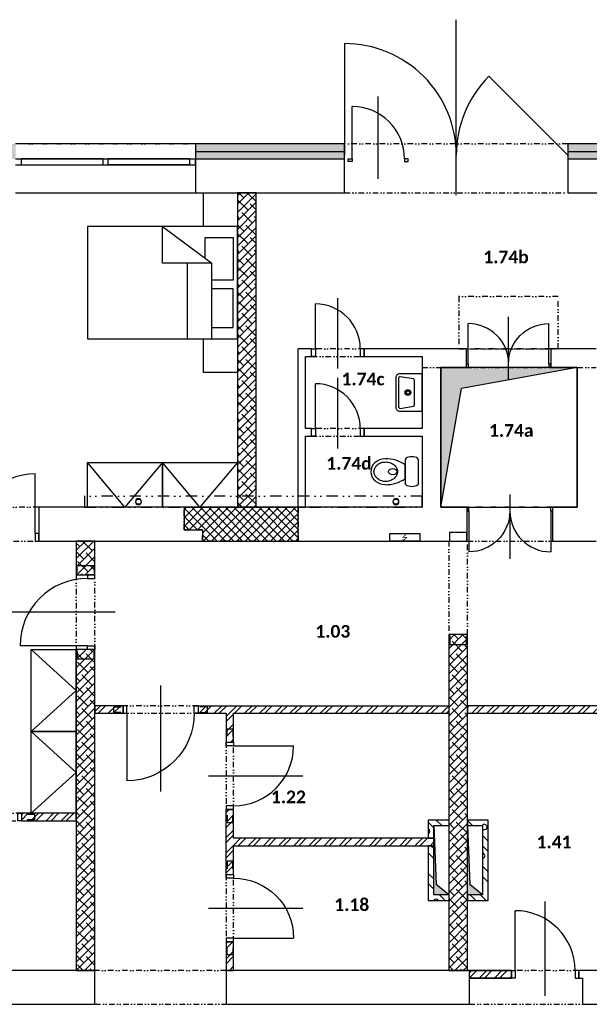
# Model space of a CAD drawing. Header units: millimetres. Extents: x -16871 to 82323, y -2942 to 27689.
# Tile 19 of 25: x 30181 to 37780, y 14545 to 27689. Entities that reach past the tile are written whole.
import ezdxf
from ezdxf.enums import TextEntityAlignment as Align

# ---------------------------------------------------------------- set-up
doc = ezdxf.new("R2010")
doc.units = ezdxf.units.MM
for name, pattern in [('DASHED', [0.75, 0.5, -0.25]), ('DIVIDE', [1.25, 0.5, -0.25, 0, -0.25, 0, -0.25]), ('DIVIDE2', [0.625, 0.25, -0.125, 0, -0.125, 0, -0.125])]:
    doc.linetypes.add(name, pattern=pattern)
for name, color, linetype in [('A-Chase-G', 9, 'Continuous'), ('A-Door-G', 9, 'Continuous'), ('A-Equipment-G', 9, 'Continuous'), ('A-Furniture-G', 9, 'Continuous'), ('A-Room-T', 3, 'Continuous'), ('A-SanitaryFixture-G', 9, 'Continuous'), ('A-Wall-Abov', 9, 'DIVIDE2'), ('A-Wall-Blow', 9, 'Continuous'), ('A-Wall-Comp', 9, 'Continuous'), ('A-Wall-G', 9, 'Continuous'), ('A-Wall-Patt', 9, 'Continuous'), ('A-Window-G', 9, 'Continuous'), ('A-WindowAssy-G', 9, 'Continuous'), ('S-Beam-G', 9, 'Continuous'), ('S-Column-G', 9, 'Continuous')]:
    doc.layers.add(name, color=color, linetype=linetype)
doc.styles.add('RoomTag', font='calibrib.ttf')

# ---------------------------------------------------------------- blocks, each defined once
blk = doc.blocks.new('AreaLabel1')
at = {"style": 'RoomTag'}
blk.add_attdef('AreaOBJ:Label', text='', height=1.5, dxfattribs=at).set_placement((0, 0), align=Align.MIDDLE_CENTER)
blk = doc.blocks.new('blesk')
at = {"linetype": 'Continuous', "const_width": 26.3}
for points in [[(74, 148), (-74, 0), (74, 0), (-74, -148)], [(-1, -148), (-74, -148), (-74, -75)]]:
    blk.add_lwpolyline(points, dxfattribs=at)
blk = doc.blocks.new('M_DFURN_BED_3D DOUBLE WARDROBE_P')
at = {"linetype": 'ByBlock', "lineweight": -2}
blk.add_lwpolyline([(1, 0.5), (0, 0.5), (0, -0.5), (1, -0.5)], close=True, dxfattribs=at)
blk.add_lwpolyline([(1, 0.5), (0, 0), (1, -0.5)], dxfattribs=at)
at = {"layer": 'DEFPOINTS', "linetype": 'ByBlock', "lineweight": -2}
for p in [(0, 0.5), (0, -0.5)]:
    blk.add_point(p, dxfattribs=at)
blk = doc.blocks.new('osa1K')
at = {"linetype": 'ByBlock'}
blk.add_lwpolyline([(0, -250), (0, 850)], dxfattribs=at)
for points in [[(-350, 0), (-350, -0.0001)], [(350, 0), (350, -0.0001)]]:
    blk.add_lwpolyline(points)
blk = doc.blocks.new('dvojsklo')
at = {"linetype": 'ByBlock'}
for p, q in [((500, 25), (-500, 25)), ((-500, -25), (500, -25))]:
    blk.add_line(p, q, dxfattribs=at)
blk = doc.blocks.new('sklo')
for p, q in [((0, 25), (1145, 25)), ((0, -25), (1145, -25))]:
    blk.add_line(p, q)
blk = doc.blocks.new('M_DFURN_BED_3D DOUBLE BED_P')
at = {"linetype": 'ByBlock', "lineweight": -2}
blk.add_line((0.1696, 0.5), (0.1696, -0.1712), dxfattribs=at)
for points in [[(0, -0.5), (1, -0.5), (1, 0.5), (0, 0.5)], [(0.1696, -0.1712), (0.4984, -0.1712), (0.4984, -0.5)]]:
    blk.add_lwpolyline(points, close=True, dxfattribs=at)
for points in [[(0.334, -0.1712), (0.334, 0.5)], [(0.1696, 0.3998), (0.0277, 0.3998), (0.0277, 0.0549), (0.1696, 0.0549)], [(0.2153, -0.2178), (0.2153, -0.4019), (0.0277, -0.4019), (0.0277, -0.0221), (0.1696, -0.0221)]]:
    blk.add_lwpolyline(points, dxfattribs=at)
at = {"layer": 'DEFPOINTS', "linetype": 'ByBlock', "lineweight": -2}
for p in [(0, 0.5), (1, 0), (0, -0.5)]:
    blk.add_point(p, dxfattribs=at)
blk = doc.blocks.new('SYMBOL_Closet_3_2D')
blk.add_lwpolyline([(0, 0), (0.45, 0), (0.45, -0.45), (0, -0.45)], close=True)
blk = doc.blocks.new('chasetop1')
blk.add_hatch(color=256).paths.add_polyline_path([(0, 1), (0, 0), (0.1499, 0.8501), (1, 1)])
for p in [(1, 1), (0, 0)]:
    blk.add_line(p, (0.1499, 0.8501))
at = {"linetype": 'ByBlock'}
blk.add_lwpolyline([(0, 0), (1, 0), (1, 1), (0, 1)], close=True, dxfattribs=at)
blk = doc.blocks.new('překlad 225')
at = {"linetype": 'ByBlock', "ltscale": 0.5}
for points in [[(-795, -112.5), (-945, -112.5), (-945, 112.5), (-795, 112.5)], [(795, -112.5), (945, -112.5), (945, 112.5), (795, 112.5)]]:
    blk.add_lwpolyline(points, dxfattribs=at)
blk = doc.blocks.new('překlad 75')
at = {"linetype": 'ByBlock', "ltscale": 0.5}
for points in [[(-795, -37.5), (-945, -37.5), (-945, 37.5), (-795, 37.5)], [(795, -37.5), (945, -37.5), (945, 37.5), (795, 37.5)]]:
    blk.add_lwpolyline(points, dxfattribs=at)
blk = doc.blocks.new('osa2K')
at = {"linetype": 'ByBlock'}
blk.add_lwpolyline([(0, -250), (0, 850)], dxfattribs=at)
for points in [[(-700.1, 0), (-700.1, 0)], [(699.9, 0), (699.9, 0)]]:
    blk.add_lwpolyline(points)
blk = doc.blocks.new('wc1top')
for points in [[(159, -50), (-159, -50)], [(-159, -225), (159, -225)]]:
    blk.add_lwpolyline(points)
blk.add_lwpolyline([(173, -494, 0.159351), (92, -225), (-92, -225, 0.159351), (-173, -494)], format="xyb")
for centre, major_axis, ratio, start_param, end_param in [((-159, -138), (0, 87.5), 0.467557, 0, 3.141593), ((0, -486), (0, 199), 0.869235, 1.609758, 4.673427)]:
    blk.add_ellipse(centre, major_axis=major_axis, ratio=ratio, start_param=start_param, end_param=end_param)
at = {"extrusion": (0, 0, -1)}
blk.add_ellipse((159, -138), major_axis=(0, 87.5), ratio=0.467557, start_param=0, end_param=3.141593, dxfattribs=at)
blk.add_ellipse((0, -392), major_axis=(0, 55.3), ratio=0.745622)
blk.add_open_spline([(0, -330), (-5, -330), (-11, -330), (-24, -332), (-32, -334), (-47, -340), (-54, -344), (-68, -353), (-75, -358), (-88, -371), (-94, -378), (-104, -393), (-109, -401), (-118, -418), (-121, -428), (-126, -447), (-128, -457), (-130, -477), (-130, -487), (-129, -508), (-128, -518), (-123, -537), (-120, -547), (-113, -565), (-108, -573), (-98, -589), (-93, -596), (-80, -610), (-74, -615), (-60, -625), (-53, -629), (-38, -636), (-30, -639), (-15, -642), (-7, -643), (9, -642), (16, -641), (32, -638), (39, -635), (54, -628), (61, -624), (75, -614), (82, -608), (94, -595), (99, -587), (109, -571), (114, -563), (121, -544), (124, -535), (128, -515), (130, -505), (130, -485), (130, -475), (128, -455), (126, -445), (120, -425), (117, -416), (108, -399), (103, -391), (92, -376), (86, -369), (73, -357), (67, -352), (52, -343), (45, -339), (30, -334), (22, -332), (10, -330), (5, -330), (0, -330)], degree=3, knots=[0, 0, 0, 0, 0.130721, 0.130721, 0.31937, 0.31937, 0.508019, 0.508019, 0.696669, 0.696669, 0.885318, 0.885318, 1.073967, 1.073967, 1.262616, 1.262616, 1.451265, 1.451265, 1.639915, 1.639915, 1.828564, 1.828564, 2.017213, 2.017213, 2.205862, 2.205862, 2.394511, 2.394511, 2.58316, 2.58316, 2.77181, 2.77181, 2.960459, 2.960459, 3.149108, 3.149108, 3.337757, 3.337757, 3.526406, 3.526406, 3.715056, 3.715056, 3.903705, 3.903705, 4.092354, 4.092354, 4.281003, 4.281003, 4.469652, 4.469652, 4.658302, 4.658302, 4.846951, 4.846951, 5.0356, 5.0356, 5.224249, 5.224249, 5.412898, 5.412898, 5.601547, 5.601547, 5.790197, 5.790197, 5.978846, 5.978846, 6.167495, 6.167495, 6.283185, 6.283185, 6.283185, 6.283185])
blk = doc.blocks.new('M_BAD_HV5M_WALL_P')
for points in [[(200, -350, 0.414214), (250, -300), (250, -20, 0.414214), (230, 0), (-230, 0, 0.414214), (-250, -20), (-250, -300, 0.414214), (-200, -350)], [(211, -292), (183, -117, 0.3677), (163, -100), (-163, -100, 0.3677), (-183, -117), (-211, -292, 0.462309), (-191, -315), (191, -315, 0.462309)]]:
    blk.add_lwpolyline(points, format="xyb", close=True)
for radius in [37.5, 22.5]:
    blk.add_circle((0, -190), radius)
blk = doc.blocks.new('2KSwing')
at = {"linetype": 'ByBlock'}
blk.add_lwpolyline([(725, 0), (212.3, 512.7, 0.198912), (0, 0, 0.414214), (-725, 725), (-725, 0)], format="xyb", dxfattribs=at)

msp = doc.modelspace()

# ---------------------------------------------------------------- hatches: boundary and pattern name
at = {"layer": 'A-Wall-Patt', "linetype": 'Continuous', "lineweight": -3, "ltscale": 300}
h = msp.add_hatch(dxfattribs=at)
h.set_pattern_fill('HONEY', color=256, scale=15, style=0)
h.paths.add_polyline_path([(8600, 26030), (8700, 25930), (9485, 25930), (9485, 26030)], flags=0)
h.paths.add_polyline_path([(11885, 26030), (11885, 25930), (12485, 25930), (12485, 26030)], flags=0)
h.paths.add_polyline_path([(14885, 26030), (14885, 25930), (15585, 25930), (15585, 26030)], flags=0)
h.paths.add_polyline_path([(18085, 26030), (18085, 25930), (18895, 25930), (18895, 26030)], flags=0)
h.paths.add_polyline_path([(21295, 26030), (21295, 25930), (22225, 25930), (22225, 26030)], flags=0)
h.paths.add_polyline_path([(24625, 26030), (24625, 25930), (25585, 25930), (25585, 26030)], flags=0)
h.paths.add_polyline_path([(25585, 26030), (25585, 25930), (26795, 25930), (26795, 26030)], flags=0)
h.paths.add_polyline_path([(29195, 26030), (29195, 25930), (30125, 25930), (30125, 26030)], flags=0)
h.paths.add_polyline_path([(32525, 26030), (32525, 25930), (33335, 25930), (33335, 26030)], flags=0)
h.paths.add_polyline_path([(15585, 26030), (15585, 25930), (15860, 25930), (15860, 26030)], flags=0)
h.paths.add_polyline_path([(15860, 26030), (15860, 25930), (16350, 25930), (16350, 26030)], flags=0)
h.paths.add_polyline_path([(17250, 26030), (17250, 25930), (18085, 25930), (18085, 26030)], flags=0)
h.paths.add_polyline_path([(33335, 26030), (33335, 25930), (34515, 25930), (34515, 26030)], flags=0)
h.paths.add_polyline_path([(37495, 26030), (37495, 25930), (39585, 25930), (39585, 26030)], flags=0)
h.paths.add_polyline_path([(39585, 26030), (39585, 25930), (39830, 25930), (39830, 26030)], flags=0)
h.paths.add_polyline_path([(41020, 26030), (41020, 25930), (42670, 25930), (42770, 26030)], flags=0)
h = msp.add_hatch(dxfattribs=at)
h.set_pattern_fill('HONEY', color=256, scale=15, style=0)
h.paths.add_polyline_path([(8700, 25930), (8800, 25830), (9485, 25830), (9485, 25930)], flags=0)
h.paths.add_polyline_path([(11885, 25930), (11885, 25830), (12485, 25830), (12485, 25930)], flags=0)
h.paths.add_polyline_path([(14885, 25930), (14885, 25830), (15585, 25830), (15585, 25930)], flags=0)
h.paths.add_polyline_path([(18085, 25930), (18085, 25830), (18895, 25830), (18895, 25930)], flags=0)
h.paths.add_polyline_path([(21295, 25930), (21295, 25830), (22225, 25830), (22225, 25930)], flags=0)
h.paths.add_polyline_path([(24625, 25930), (24625, 25830), (25585, 25830), (25585, 25930)], flags=0)
h.paths.add_polyline_path([(25585, 25930), (25585, 25830), (26795, 25830), (26795, 25930)], flags=0)
h.paths.add_polyline_path([(29195, 25930), (29195, 25830), (30125, 25830), (30125, 25930)], flags=0)
h.paths.add_polyline_path([(32525, 25930), (32525, 25830), (33335, 25830), (33335, 25930)], flags=0)
h.paths.add_polyline_path([(15585, 25930), (15585, 25830), (15860, 25830), (15860, 25930)], flags=0)
h.paths.add_polyline_path([(15860, 25930), (15860, 25830), (16350, 25830), (16350, 25930)], flags=0)
h.paths.add_polyline_path([(17250, 25930), (17250, 25830), (18085, 25830), (18085, 25930)], flags=0)
h.paths.add_polyline_path([(33335, 25930), (33335, 25830), (34515, 25830), (34515, 25930)], flags=0)
h.paths.add_polyline_path([(37495, 25930), (37495, 25830), (39585, 25830), (39585, 25930)], flags=0)
h.paths.add_polyline_path([(39585, 25930), (39585, 25830), (39830, 25830), (39830, 25930)], flags=0)
h.paths.add_polyline_path([(41020, 25930), (41020, 25830), (42570, 25830), (42670, 25930)], flags=0)
h = msp.add_hatch(dxfattribs=at)
h.set_pattern_fill('ANSI38', color=256, scale=25, style=0)
h.paths.add_polyline_path([(33085, 21180), (33335, 21180), (33335, 25380), (33085, 25380)], flags=0)
h = msp.add_hatch(dxfattribs=at)
h.set_pattern_fill('ANSI37', color=256, scale=25, style=0)
h.paths.add_polyline_path([(32375, 20880), (32620, 20880), (32620, 20730), (33895, 20730), (33895, 21180), (32375, 21180)], flags=0)
h = msp.add_hatch(dxfattribs=at)
h.set_pattern_fill('ANSI38', color=256, scale=25, style=0)
h.paths.add_polyline_path([(31185, 16995), (30935, 16995), (30935, 14995), (31185, 14995)], flags=0)
h.paths.add_polyline_path([(30935, 16995), (31185, 16995), (31185, 18530), (30935, 18530)], flags=0)
h.paths.add_polyline_path([(30935, 18530), (31185, 18530), (31185, 19280), (30935, 19280)], flags=0)
h.paths.add_polyline_path([(30935, 20280), (31185, 20280), (31185, 20730), (30935, 20730)], flags=0)
h = msp.add_hatch(dxfattribs=at)
h.set_pattern_fill('ANSI38', color=256, scale=25, angle=-360, style=0)
h.paths.add_polyline_path([(36155, 16005), (35905, 16005), (35905, 14995), (36155, 14995)], flags=0)
h.paths.add_polyline_path([(36155, 19480), (35905, 19480), (35905, 18530), (36155, 18530)], flags=0)
h.paths.add_polyline_path([(36155, 18530), (35905, 18530), (35905, 16930), (36155, 16930)], flags=0)
h.paths.add_polyline_path([(36155, 16930), (35905, 16930), (35905, 16005), (36155, 16005)], flags=0)
h = msp.add_hatch(dxfattribs=at)
h.set_pattern_fill('ANSI32', color=256, scale=15, style=0)
h.paths.add_polyline_path([(38465, 18430), (38465, 18530), (36155, 18530), (36155, 18430)], flags=0)
h.paths.add_polyline_path([(32935, 18530), (32968, 18455), (33035, 18430), (35905, 18430), (35905, 18530)], flags=0)
h.paths.add_polyline_path([(32935, 18430), (32968, 18455), (32935, 18530), (32560, 18530), (32560, 18430)], flags=0)
h.paths.add_polyline_path([(31560, 18430), (31560, 18530), (31185, 18530), (31185, 18430)], flags=0)
h = msp.add_hatch(dxfattribs=at)
h.set_pattern_fill('ANSI32', color=256, scale=15, angle=-360, style=0)
h.paths.add_polyline_path([(33035, 18430), (32968, 18455), (32935, 18430), (32935, 18046), (33035, 18046)], flags=0)
h.paths.add_polyline_path([(33035, 17146), (32935, 17146), (32935, 16712), (33010, 16712), (33035, 16762)], flags=0)
h.paths.add_polyline_path([(33035, 16662), (33010, 16712), (32935, 16712), (32935, 16279), (33035, 16279)], flags=0)
h.paths.add_polyline_path([(33035, 15379), (32935, 15379), (32935, 14995), (33035, 14995)], flags=0)
h = msp.add_hatch(dxfattribs=at)
h.set_pattern_fill('ANSI32', color=256, scale=15, angle=-1.7e-11, style=0)
h.paths.add_polyline_path([(29255, 17095), (29188, 17070), (29155, 16995), (29305, 16995), (29305, 17095)], flags=0)
h.paths.add_polyline_path([(30205, 17095), (30205, 16995), (30935, 16995), (30935, 17095)], flags=0)
h.paths.add_polyline_path([(21945, 16995), (21945, 17095), (20485, 17095), (20485, 16995)], flags=0)
h.paths.add_polyline_path([(22845, 17095), (22845, 16995), (24405, 16995), (24372, 17070), (24305, 17095)], flags=0)
h.paths.add_polyline_path([(24405, 17095), (24372, 17070), (24405, 16995), (26905, 16995), (26905, 17095)], flags=0)
h.paths.add_polyline_path([(29155, 16995), (29188, 17070), (29155, 17095), (27155, 17095), (27155, 16995)], flags=0)
h.paths.add_polyline_path([(18355, 16995), (18355, 17095), (18155, 17095), (18155, 16995)], flags=0)
h.paths.add_polyline_path([(18355, 17095), (18355, 16995), (18860, 16995), (18860, 17095)], flags=0)
h.paths.add_polyline_path([(19860, 17095), (19860, 16995), (20235, 16995), (20235, 17095)], flags=0)
h = msp.add_hatch(dxfattribs=at)
h.set_pattern_fill('POROBETON2', color=256, scale=400, angle=45, style=0, pattern_type=2)
h.set_pattern_definition([(45, (0, 0), (27.4519, 382.3555), [19.4116, -270.3664]), (45, (-51.23, 51.23), (27.4519, 382.3555), [19.4116, -270.3664]), (135, (13.73, 51.23), (-382.3555, -27.4519), [19.4116, -231.5436]), (135, (-37.5, 9e-16), (-382.3555, -27.4519), [19.4116, -231.5436]), (105, (18.75, 32.48), (-177.45203, 177.45176), [19.4116, -560.144]), (165, (4e-15, 64.95), (-382.35558, -27.4521), [19.4116, -560.144]), (255, (-51.23, 51.23), (177.4518, -177.452), [19.4116, -984.408]), (255, (153.68, 256.13), (177.4518, -177.452), [19.4116, -984.408]), (255, (358.58, 461.03), (177.4518, -177.452), [19.4116, -984.408]), (195, (0, 0), (-204.90374, -204.9037), [19.4116, -984.408]), (195, (-177.45, 177.45), (-204.90374, -204.9037), [19.4116, -984.408]), (75, (13.73, 13.73), (-177.4518, 177.452), [19.4116, -984.408]), (75, (218.63, 218.63), (-177.4518, 177.452), [19.4116, -984.408]), (75, (423.53, 423.53), (-177.4518, 177.452), [19.4116, -984.408]), (285, (-56.25, 32.48), (177.45203, -177.45176), [19.4116, -560.144]), (345, (-37.5, 9e-16), (382.35558, 27.4521), [19.4116, -560.144]), (195, (-18.75, 69.98), (-204.90374, -204.9037), [19.4116, -984.408]), (195, (-196.2, 247.43), (-204.90374, -204.9037), [19.4116, -984.408]), (135, (75.16, 75.16), (-487.7464, 77.939), []), (135, (143.47, 143.47), (-487.7464, 77.939), [])])
h.paths.add_polyline_path([(35630, 15930), (35705, 16005), (35705, 16662), (35630, 16662)], flags=0)
h.paths.add_polyline_path([(35705, 16930), (35630, 17005), (35630, 16762), (35705, 16762)], flags=0)
h = msp.add_hatch(dxfattribs=at)
h.set_pattern_fill('POROBETON2', color=256, scale=400, angle=45, style=0, pattern_type=2)
h.set_pattern_definition([(45, (0, 0), (27.4519, 382.3555), [19.4116, -270.3664]), (45, (-51.23, 51.23), (27.4519, 382.3555), [19.4116, -270.3664]), (135, (13.73, 51.23), (-382.3555, -27.4519), [19.4116, -231.5436]), (135, (-37.5, 0), (-382.3555, -27.4519), [19.4116, -231.5436]), (105, (18.75, 32.48), (-177.45203, 177.45176), [19.4116, -560.144]), (165, (0, 64.95), (-382.35558, -27.4521), [19.4116, -560.144]), (255, (-51.23, 51.23), (177.4518, -177.452), [19.4116, -984.408]), (255, (153.68, 256.13), (177.4518, -177.452), [19.4116, -984.408]), (255, (358.58, 461.03), (177.4518, -177.452), [19.4116, -984.408]), (195, (0, 0), (-204.90374, -204.9037), [19.4116, -984.408]), (195, (-177.45, 177.45), (-204.90374, -204.9037), [19.4116, -984.408]), (75, (13.73, 13.73), (-177.4518, 177.452), [19.4116, -984.408]), (75, (218.63, 218.63), (-177.4518, 177.452), [19.4116, -984.408]), (75, (423.53, 423.53), (-177.4518, 177.452), [19.4116, -984.408]), (285, (-56.25, 32.48), (177.45203, -177.45176), [19.4116, -560.144]), (345, (-37.5, 0), (382.35558, 27.4521), [19.4116, -560.144]), (195, (-18.75, 69.98), (-204.90374, -204.9037), [19.4116, -984.408]), (195, (-196.2, 247.43), (-204.90374, -204.9037), [19.4116, -984.408]), (135, (75.16, 75.16), (-487.7464, 77.939), []), (135, (143.47, 143.47), (-487.7464, 77.939), [])])
h.paths.add_polyline_path([(35630, 17005), (35705, 16930), (35905, 16930), (35905, 17005)], flags=0)
h.paths.add_polyline_path([(36355, 16930), (36430, 17005), (36155, 17005), (36155, 16930)], flags=0)
h = msp.add_hatch(dxfattribs=at)
h.set_pattern_fill('POROBETON2', color=256, scale=400, angle=-315, style=0, pattern_type=2)
h.set_pattern_definition([(45, (0, 0), (27.4519, 382.3555), [19.4116, -270.3664]), (45, (-51.23, 51.23), (27.4519, 382.3555), [19.4116, -270.3664]), (135, (13.73, 51.23), (-382.3555, -27.4519), [19.4116, -231.5436]), (135, (-37.5, -4e-15), (-382.3555, -27.4519), [19.4116, -231.5436]), (105, (18.75, 32.48), (-177.45203, 177.45176), [19.4116, -560.144]), (165, (-9e-15, 64.95), (-382.35558, -27.4521), [19.4116, -560.144]), (255, (-51.23, 51.23), (177.4518, -177.452), [19.4116, -984.408]), (255, (153.68, 256.13), (177.4518, -177.452), [19.4116, -984.408]), (255, (358.58, 461.03), (177.4518, -177.452), [19.4116, -984.408]), (195, (0, 0), (-204.90374, -204.9037), [19.4116, -984.408]), (195, (-177.45, 177.45), (-204.90374, -204.9037), [19.4116, -984.408]), (75, (13.73, 13.73), (-177.4518, 177.452), [19.4116, -984.408]), (75, (218.63, 218.63), (-177.4518, 177.452), [19.4116, -984.408]), (75, (423.53, 423.53), (-177.4518, 177.452), [19.4116, -984.408]), (285, (-56.25, 32.48), (177.45203, -177.45176), [19.4116, -560.144]), (345, (-37.5, -4e-15), (382.35558, 27.4521), [19.4116, -560.144]), (195, (-18.75, 69.98), (-204.90374, -204.9037), [19.4116, -984.408]), (195, (-196.2, 247.43), (-204.90374, -204.9037), [19.4116, -984.408]), (135, (75.16, 75.16), (-487.7464, 77.939), []), (135, (143.47, 143.47), (-487.7464, 77.939), [])])
h.paths.add_polyline_path([(36430, 17005), (36355, 16930), (36355, 16005), (36430, 15930)], flags=0)
h = msp.add_hatch(dxfattribs=at)
h.set_pattern_fill('ANSI32', color=256, scale=15, style=0)
h.paths.add_polyline_path([(33035, 16762), (33010, 16712), (33035, 16662), (35705, 16662), (35705, 16762)], flags=0)
h = msp.add_hatch(dxfattribs=at)
h.set_pattern_fill('POROBETON2', color=256, scale=400, angle=45, style=0, pattern_type=2)
h.set_pattern_definition([(45, (0, 0), (27.4519, 382.3555), [19.4116, -270.3664]), (45, (-51.23, 51.23), (27.4519, 382.3555), [19.4116, -270.3664]), (135, (13.73, 51.23), (-382.3555, -27.4519), [19.4116, -231.5436]), (135, (-37.5, 0), (-382.3555, -27.4519), [19.4116, -231.5436]), (105, (18.75, 32.48), (-177.45203, 177.45176), [19.4116, -560.144]), (165, (0, 64.95), (-382.35558, -27.4521), [19.4116, -560.144]), (255, (-51.23, 51.23), (177.4518, -177.452), [19.4116, -984.408]), (255, (153.68, 256.13), (177.4518, -177.452), [19.4116, -984.408]), (255, (358.58, 461.03), (177.4518, -177.452), [19.4116, -984.408]), (195, (0, 0), (-204.90374, -204.9037), [19.4116, -984.408]), (195, (-177.45, 177.45), (-204.90374, -204.9037), [19.4116, -984.408]), (75, (13.73, 13.73), (-177.4518, 177.452), [19.4116, -984.408]), (75, (218.63, 218.63), (-177.4518, 177.452), [19.4116, -984.408]), (75, (423.53, 423.53), (-177.4518, 177.452), [19.4116, -984.408]), (285, (-56.25, 32.48), (177.45203, -177.45176), [19.4116, -560.144]), (345, (-37.5, 0), (382.35558, 27.4521), [19.4116, -560.144]), (195, (-18.75, 69.98), (-204.90374, -204.9037), [19.4116, -984.408]), (195, (-196.2, 247.43), (-204.90374, -204.9037), [19.4116, -984.408]), (135, (75.16, 75.16), (-487.7464, 77.939), []), (135, (143.47, 143.47), (-487.7464, 77.939), [])])
h.paths.add_polyline_path([(36430, 15930), (36355, 16005), (36155, 16005), (36155, 15930)], flags=0)
h.paths.add_polyline_path([(35705, 16005), (35630, 15930), (35905, 15930), (35905, 16005)], flags=0)
h = msp.add_hatch(dxfattribs=at)
h.set_pattern_fill('ANSI32', color=256, scale=15, style=0)
h.paths.add_polyline_path([(36180, 14895), (36740, 14895), (36740, 14995), (36180, 14995)], flags=0)

# ---------------------------------------------------------------- linework, layer by layer
at = {"layer": 'A-Door-G', "linetype": 'Continuous', "lineweight": -3, "ltscale": 300}
for points in [[(34615, 25830), (34615, 26530)], [(34125, 23295), (34125, 23895)], [(36165, 23095), (36165, 23632)], [(37240, 23095), (37240, 23632)], [(34125, 22230), (34125, 22830)], [(30385, 20830), (30385, 21630)], [(36175, 21130), (36175, 20585)], [(37265, 21130), (37265, 20585)], [(31085, 19330), (30185, 19330)], [(31610, 18430), (31610, 17530)], [(33035, 17996), (33835, 17996)], [(36790, 14995), (36790, 15795)], [(33035, 15429), (33835, 15429)]]:
    msp.add_lwpolyline(points, dxfattribs=at)
for points in [[(34615, 25795), (34565, 25795), (34565, 25830), (34615, 25830)], [(35315, 25795), (35365, 25795), (35365, 25830), (35315, 25830)], [(34125, 23195), (34075, 23195), (34075, 23295), (34125, 23295)], [(34725, 23195), (34775, 23195), (34775, 23295), (34725, 23295)], [(36165, 23045), (36140, 23045), (36140, 23095), (36165, 23095)], [(37240, 23045), (37265, 23045), (37265, 23095), (37240, 23095)], [(34125, 22130), (34075, 22130), (34075, 22230), (34125, 22230)], [(34725, 22130), (34775, 22130), (34775, 22230), (34725, 22230)], [(36175, 21180), (36150, 21180), (36150, 21130), (36175, 21130)], [(37265, 21180), (37290, 21180), (37290, 21130), (37265, 21130)], [(30385, 20730), (30435, 20730), (30435, 20830), (30385, 20830)], [(31185, 20230), (31185, 20280), (31085, 20280), (31085, 20230)], [(31185, 19330), (31185, 19280), (31085, 19280), (31085, 19330)], [(31610, 18530), (31560, 18530), (31560, 18430), (31610, 18430)], [(32510, 18530), (32560, 18530), (32560, 18430), (32510, 18430)], [(32935, 17996), (32935, 18046), (33035, 18046), (33035, 17996)], [(30155, 17095), (30205, 17095), (30205, 16995), (30155, 16995)], [(32935, 17196), (32935, 17146), (33035, 17146), (33035, 17196)], [(32935, 16229), (32935, 16279), (33035, 16279), (33035, 16229)], [(32935, 15429), (32935, 15379), (33035, 15379), (33035, 15429)], [(36790, 14895), (36740, 14895), (36740, 14995), (36790, 14995)], [(37590, 14895), (37640, 14895), (37640, 14995), (37590, 14995)]]:
    msp.add_lwpolyline(points, close=True, dxfattribs=at)
for centre, radius, start, end in [((34615, 25830), 700, 0, 90), ((34125, 23295), 600, 0, 90), ((36165, 23095), 538, 0, 90), ((34125, 22230), 600, 0, 90), ((37265, 21130), 545, 180, 270), ((31085, 19330), 900, 90, 180), ((33035, 17996), 800, 270, 0), ((36790, 14995), 800, 0, 90)]:
    msp.add_arc(centre, radius, start, end, dxfattribs=at)
at = {"layer": 'A-Door-G', "linetype": 'Continuous', "lineweight": -3, "ltscale": 300, "extrusion": (0, 0, -1)}
for centre, radius, start, end in [((-37240, 23095), 538, 360, 90), ((-30385, 20830), 800, 0, 90), ((-36175, 21130), 545, 180, 270), ((-31610, 18430), 900, 180, 270), ((-33035, 15429), 800, 90, 180)]:
    msp.add_arc(centre, radius, start, end, dxfattribs=at)
at = {"layer": 'A-Equipment-G', "linetype": 'Continuous', "lineweight": -3, "ltscale": 300}
for p, q in [((35119, 20830, 1000), (35519, 20830, 1000)), ((35119, 20730, 1000), (35119, 20830, 1000)), ((35519, 20830, 1000), (35519, 20730, 1000)), ((35519, 20730, 1000), (35119, 20730, 1000))]:
    msp.add_line(p, q, dxfattribs=at)
at = {"layer": 'A-Wall-Abov', "linetype": 'DIVIDE2', "lineweight": -3, "ltscale": 300}
for p, q in [((32525, 26030), (30125, 26030)), ((37495, 26030), (34515, 26030)), ((30125, 25380), (32525, 25380)), ((34515, 25380), (37495, 25380)), ((37365, 23995), (36040, 23995)), ((36040, 23995), (36040, 23295)), ((37365, 23295), (37365, 23995)), ((34775, 23295), (34075, 23295)), ((36040, 23295), (37365, 23295)), ((37265, 23295), (36140, 23295)), ((34075, 23195), (34775, 23195)), ((35550, 23195), (35550, 23045)), ((35550, 23045), (35800, 23045)), ((36140, 23045), (37265, 23045)), ((37620, 23045), (37870, 23045)), ((34775, 22230), (34075, 22230)), ((34075, 22130), (34775, 22130)), ((32375, 21180), (33895, 21180)), ((32375, 20880), (32375, 21180)), ((33895, 21180), (33895, 20730)), ((32620, 20880), (32375, 20880)), ((32620, 20730), (32620, 20880)), ((33895, 20730), (32620, 20730)), ((35905, 20730), (35905, 19480)), ((36155, 19480), (36155, 20730)), ((30935, 20280), (30935, 19280)), ((31185, 19280), (31185, 20280)), ((32560, 18530), (31560, 18530)), ((31560, 18430), (32560, 18430)), ((32935, 18046), (32935, 17146)), ((33035, 17146), (33035, 18046)), ((30205, 17095), (29305, 17095)), ((29305, 16995), (30205, 16995)), ((32935, 16279), (32935, 15379)), ((33035, 15379), (33035, 16279)), ((32935, 14995), (31185, 14995)), ((37640, 14995), (36740, 14995)), ((31185, 14545), (32935, 14545)), ((36180, 14545), (37690, 14545))]:
    msp.add_line(p, q, dxfattribs=at)
for points in [[(30435, 21180), (29535, 21180)], [(37290, 21180), (36150, 21180)], [(29535, 20730), (30435, 20730)], [(36155, 20730), (37290, 20730)]]:
    msp.add_lwpolyline(points, dxfattribs=at)
at = {"layer": 'A-Wall-Blow', "linetype": 'Continuous', "lineweight": -3, "ltscale": 300}
for p, q in [((32525, 26030), (30125, 26030)), ((30125, 25380), (32525, 25380)), ((33895, 21180), (32375, 21180)), ((32375, 21180), (32375, 20880)), ((33895, 20730), (33895, 21180)), ((32375, 20880), (32620, 20880)), ((32620, 20880), (32620, 20730)), ((32620, 20730), (33895, 20730))]:
    msp.add_line(p, q, dxfattribs=at)
at = {"layer": 'A-Wall-Comp', "linetype": 'Continuous', "lineweight": -3, "ltscale": 300}
for p, q in [((32525, 25930), (34515, 25930)), ((32525, 25930), (34515, 25930)), ((37495, 25930), (39830, 25930)), ((37495, 25930), (39830, 25930)), ((32525, 25830), (34515, 25830)), ((32525, 25830), (34515, 25830)), ((37495, 25830), (39830, 25830)), ((37495, 25830), (39830, 25830)), ((33085, 25380), (33335, 25380)), ((33335, 25380), (33085, 25380)), ((33895, 21180), (32375, 21180)), ((32375, 21180), (32375, 20880)), ((33085, 21180), (33335, 21180)), ((33895, 20730), (33895, 21180)), ((32375, 20880), (32620, 20880)), ((32620, 20880), (32620, 20730)), ((31185, 20730), (30935, 20730)), ((32620, 20730), (33895, 20730)), ((31185, 18430), (31185, 18530)), ((31185, 18530), (31185, 18430)), ((35905, 18530), (35905, 18430)), ((36155, 18430), (36155, 18530)), ((36155, 18530), (36155, 18430)), ((30935, 17095), (30935, 16995)), ((30935, 16995), (30935, 17095)), ((35905, 17005), (35905, 16930)), ((36155, 17005), (36155, 16930)), ((36155, 16930), (36155, 17005)), ((35630, 16762), (35705, 16762)), ((35705, 16762), (35630, 16762)), ((35705, 16662), (35630, 16662)), ((35630, 16662), (35705, 16662)), ((35905, 16005), (35905, 15930)), ((36155, 16005), (36155, 15930)), ((36155, 15930), (36155, 16005)), ((31185, 14995), (30935, 14995)), ((30935, 14995), (31185, 14995)), ((33035, 14995), (32935, 14995)), ((32935, 14995), (33035, 14995)), ((36155, 14995), (35905, 14995)), ((35905, 14995), (36155, 14995)), ((36180, 14995), (36740, 14995)), ((36180, 14895), (36180, 14995)), ((36180, 14995), (36740, 14995)), ((36180, 14895), (36180, 14995)), ((36740, 14995), (36740, 14895)), ((36740, 14895), (36740, 14995)), ((36740, 14895), (36180, 14895)), ((36180, 14895), (36740, 14895))]:
    msp.add_line(p, q, dxfattribs=at)
for points in [[(33335, 21180), (33085, 21180)], [(30935, 20730), (31185, 20730)], [(35905, 20730), (36150, 20730)]]:
    msp.add_lwpolyline(points, dxfattribs=at)
at = {"layer": 'A-Wall-G', "linetype": 'Continuous', "lineweight": -3, "ltscale": 300}
for p, q in [((34515, 26030), (32525, 26030)), ((32525, 26030), (32525, 25380)), ((34515, 25380), (34515, 26030)), ((39830, 26030), (37495, 26030)), ((37495, 26030), (37495, 25380)), ((32525, 25380), (33085, 25380)), ((33085, 25380), (33085, 21180)), ((33335, 25380), (34515, 25380)), ((33335, 21180), (33335, 25380)), ((37495, 25380), (39485, 25380)), ((33895, 21180), (33895, 23295)), ((34075, 23295), (33895, 23295)), ((34075, 23195), (34075, 23295)), ((34775, 23295), (34775, 23195)), ((35550, 23295), (34775, 23295)), ((36140, 23295), (35550, 23295)), ((36140, 23045), (36140, 23295)), ((37265, 23295), (37265, 23045)), ((37870, 23295), (37265, 23295)), ((33995, 22230), (33995, 23195)), ((33995, 23195), (34075, 23195)), ((34775, 23195), (35550, 23195)), ((35550, 23195), (35550, 22230)), ((35800, 23045), (36140, 23045)), ((35800, 21180), (35800, 23045)), ((37265, 23045), (37620, 23045)), ((37620, 23045), (37620, 21180)), ((34075, 22230), (33995, 22230)), ((34075, 22130), (34075, 22230)), ((35550, 22230), (34775, 22230)), ((34775, 22230), (34775, 22130)), ((33995, 21180), (33995, 22130)), ((33995, 22130), (34075, 22130)), ((34775, 22130), (35550, 22130)), ((35550, 22130), (35550, 21180)), ((33895, 21180), (33995, 21180)), ((30935, 20730), (30935, 20280)), ((31185, 20280), (31185, 20730)), ((30935, 20280), (31185, 20280)), ((36155, 19480), (35905, 19480)), ((35905, 19480), (35905, 18530)), ((36155, 18530), (36155, 19480)), ((30935, 17095), (30935, 19280)), ((31185, 19280), (30935, 19280)), ((31185, 18530), (31185, 19280)), ((31560, 18530), (31185, 18530)), ((31185, 14995), (31185, 18430)), ((31185, 18430), (31560, 18430)), ((31560, 18430), (31560, 18530)), ((32560, 18530), (35905, 18530)), ((32560, 18530), (32560, 18430)), ((32560, 18430), (32935, 18430)), ((32935, 18430), (32935, 18046)), ((33035, 18430), (35905, 18430)), ((33035, 18046), (33035, 18430)), ((35905, 18430), (35905, 17005)), ((38465, 18530), (36155, 18530)), ((36155, 17005), (36155, 18430)), ((36155, 18430), (38465, 18430)), ((32935, 18046), (33035, 18046)), ((30205, 17095), (30205, 16995)), ((30935, 17095), (30205, 17095)), ((33035, 17146), (32935, 17146)), ((32935, 16279), (32935, 17146)), ((33035, 16762), (33035, 17146)), ((30205, 16995), (30935, 16995)), ((30935, 16995), (30935, 14995)), ((35630, 17005), (35630, 16762)), ((35905, 17005), (35630, 17005)), ((36430, 17005), (36155, 17005)), ((36430, 15930), (36430, 17005)), ((35705, 16762), (35705, 16930)), ((35705, 16930), (35905, 16930)), ((35905, 16930), (35905, 16005)), ((36155, 16930), (36355, 16930)), ((36155, 16005), (36155, 16930)), ((36355, 16930), (36355, 16005)), ((35630, 16762), (33035, 16762)), ((35705, 16662), (35705, 16762)), ((33035, 16279), (33035, 16662)), ((33035, 16662), (35630, 16662)), ((35630, 16662), (35630, 15930)), ((35705, 16005), (35705, 16662)), ((32935, 16279), (33035, 16279)), ((35630, 15930), (35905, 15930)), ((35905, 16005), (35705, 16005)), ((35905, 15930), (35905, 14995)), ((36355, 16005), (36155, 16005)), ((36155, 15930), (36430, 15930)), ((36155, 14995), (36155, 15930)), ((33035, 15379), (32935, 15379)), ((32935, 15379), (32935, 14995)), ((33035, 14995), (33035, 15379)), ((30935, 14995), (27155, 14995)), ((31185, 14545), (31185, 14995)), ((32935, 14995), (32935, 14545)), ((35905, 14995), (33035, 14995)), ((36740, 14995), (36155, 14995)), ((36740, 14895), (36740, 14995)), ((38465, 14995), (37640, 14995)), ((37640, 14995), (37640, 14895)), ((36180, 14545), (36180, 14895)), ((36180, 14895), (36740, 14895)), ((37640, 14895), (37690, 14895)), ((37690, 14895), (37690, 14545)), ((20235, 14545), (31185, 14545)), ((32935, 14545), (36180, 14545)), ((37690, 14545), (39970, 14545))]:
    msp.add_line(p, q, dxfattribs=at)
for points in [[(30435, 21180), (30435, 20730)], [(31185, 21180), (30435, 21180)], [(33085, 21180), (31185, 21180)], [(35550, 21180), (33335, 21180)], [(35905, 21180), (35800, 21180)], [(36150, 21180), (35905, 21180)], [(36150, 20730), (36150, 21180)], [(37290, 21180), (37290, 20730)], [(37620, 21180), (37290, 21180)], [(30435, 20730), (30935, 20730)], [(31185, 20730), (33335, 20730)], [(33335, 20730), (35550, 20730)], [(35550, 20730), (35905, 20730)], [(37290, 20730), (37870, 20730)]]:
    msp.add_lwpolyline(points, dxfattribs=at)
at = {"layer": 'A-WindowAssy-G', "linetype": 'Continuous', "lineweight": -3, "ltscale": 300}
for p, q in [((30125, 25830), (32525, 25830)), ((30205, 25750), (30205, 25830)), ((31290, 25830), (31290, 25750)), ((31360, 25750), (31360, 25830)), ((32445, 25830), (32445, 25750)), ((32525, 25750), (32525, 25830)), ((30125, 25750), (32525, 25750))]:
    msp.add_line(p, q, dxfattribs=at)
at = {"layer": 'S-Beam-G', "linetype": 'DIVIDE', "lineweight": -3, "ltscale": 300}
for p, q in [((31045, 21330), (31045, 21180)), ((35550, 21330), (31045, 21330)), ((35550, 21180), (35550, 21330)), ((31045, 21180), (35550, 21180))]:
    msp.add_line(p, q, dxfattribs=at)
at = {"layer": 'S-Column-G', "linetype": 'Continuous', "lineweight": -3, "ltscale": 300}
for centre, start, end in [((31765, 21255), 0, 180), ((35200, 21255), 0, 180), ((31765, 21255), 180, 0), ((35200, 21255), 180, 0)]:
    msp.add_arc(centre, 40, start, end, dxfattribs=at)
at = {"layer": 'S-Column-G', "linetype": 'Continuous', "lineweight": -3, "ltscale": 300, "extrusion": (0, 0, -1)}
for centre, start, end in [((-31765, 21255), 0, 180), ((-31765, 21255), 180, 0), ((-35200, 21255), 0, 180), ((-35200, 21255), 180, 0)]:
    msp.add_arc(centre, 35, start, end, dxfattribs=at)

# ---------------------------------------------------------------- block references
at = {"layer": 'A-Chase-G', "linetype": 'Continuous', "lineweight": -3, "ltscale": 300, "xscale": 1820, "yscale": 1865, "zscale": 270}
msp.add_blockref('chasetop1', (35800, 21180), dxfattribs=at)
at = {"layer": 'A-Chase-G', "linetype": 'Continuous', "lineweight": -3, "ltscale": 300, "extrusion": (0, 0, -1), "xscale": 200, "yscale": 925, "zscale": -270, "rotation": 180}
for p in [(-35705, 16930), (-36155, 16930)]:
    msp.add_blockref('chasetop1', p, dxfattribs=at)
at = {"layer": 'A-Door-G', "linetype": 'Continuous', "lineweight": -3, "ltscale": 300}
for name, p, xscale, yscale in [('osa2K', (36005, 25880), 2.128571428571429, 2.128571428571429), ('2KSwing', (36005, 25880), 2.055172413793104, 2.055172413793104), ('osa1K', (34425, 23245), 0.8571428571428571, 0.8571428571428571), ('osa2K', (36702, 23070), 0.7678571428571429, 0.7678571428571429), ('osa1K', (34425, 22180), 0.8571428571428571, 0.8571428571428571), ('osa1K', (37190, 14945), 1.142857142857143, 1.142857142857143)]:
    msp.add_blockref(name, p, dxfattribs=dict(at, xscale=xscale, yscale=yscale))
msp.add_blockref('osa1K', (34965, 25813, 100), dxfattribs=at)
at = {"layer": 'A-Door-G', "linetype": 'Continuous', "lineweight": -3, "ltscale": 300, "extrusion": (0, 0, -1), "xscale": 1.142857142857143, "yscale": 1.142857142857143, "zscale": -1}
msp.add_blockref('osa1K', (-29985, 20780), dxfattribs=at)
at = {"layer": 'A-Door-G', "linetype": 'Continuous', "lineweight": -3, "ltscale": 300, "extrusion": (0, 0, -1), "zscale": -1}
for name, p, xscale, yscale, rotation in [('osa2K', (-36720, 21155), 0.7785714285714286, 0.7785714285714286, 180), ('osa1K', (-32060, 18480), 1.285714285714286, 1.285714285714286, 180), ('osa1K', (-32985, 15829), 1.142857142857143, 1.142857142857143, 90)]:
    msp.add_blockref(name, p, dxfattribs=dict(at, xscale=xscale, yscale=yscale, rotation=rotation))
at = {"layer": 'A-Door-G', "linetype": 'Continuous', "lineweight": -3, "ltscale": 300}
for p, xscale, yscale, rotation in [((31135, 19780), 1.285714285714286, 1.285714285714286, 90), ((32985, 17596), 1.142857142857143, 1.142857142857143, 270)]:
    msp.add_blockref('osa1K', p, dxfattribs=dict(at, xscale=xscale, yscale=yscale, rotation=rotation))
at = {"layer": 'A-Equipment-G', "linetype": 'Continuous', "lineweight": -3, "ltscale": 300, "xscale": 0.336717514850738, "yscale": 0.336717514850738, "zscale": 0.336717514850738}
msp.add_blockref('blesk', (35319, 20780, 1000), dxfattribs=at)
at = {"layer": 'A-Furniture-G', "linetype": 'Continuous', "lineweight": -3, "ltscale": 300, "rotation": 180}
for name, p, xscale, yscale, zscale in [('SYMBOL_Closet_3_2D', (33085, 24930), 1000, 1000, 1000), ('M_DFURN_BED_3D DOUBLE BED_P', (33085, 24180), 2000, 1500, 550), ('SYMBOL_Closet_3_2D', (33085, 22980), 1000, 1000, 1000)]:
    msp.add_blockref(name, p, dxfattribs=dict(at, xscale=xscale, yscale=yscale, zscale=zscale))
at = {"layer": 'A-Furniture-G', "linetype": 'Continuous', "lineweight": -3, "ltscale": 300, "extrusion": (0, 0, -1), "xscale": 600, "yscale": 1000, "zscale": -2175, "rotation": 90}
for p in [(-31585, 21180), (-32585, 21180)]:
    msp.add_blockref('M_DFURN_BED_3D DOUBLE WARDROBE_P', p, dxfattribs=at)
at = {"layer": 'A-Furniture-G', "linetype": 'Continuous', "lineweight": -3, "ltscale": 300, "extrusion": (0, 0, -1), "xscale": 600, "yscale": 1092.5, "zscale": -2175}
for p in [(-30935, 18734), (-30935, 17641)]:
    msp.add_blockref('M_DFURN_BED_3D DOUBLE WARDROBE_P', p, dxfattribs=at)
at = {"layer": 'A-Room-T', "linetype": 'Continuous', "lineweight": -3, "ltscale": 300}
ref = msp.add_blockref('AreaLabel1', (36669, 24523), dxfattribs=dict(at, xscale=112.5, yscale=112.5, zscale=112.5))
ref.add_attrib('AreaOBJ:Label', '1.74b', dxfattribs={"layer": '0', "color": 0, "height": 168.8, "style": 'RoomTag'}).set_placement((36669, 24523), align=Align.MIDDLE_CENTER)
ref = msp.add_blockref('AreaLabel1', (34762, 22892), dxfattribs=dict(at, xscale=112.5, yscale=112.5, zscale=112.5))
ref.add_attrib('AreaOBJ:Label', '1.74c', dxfattribs={"layer": '0', "color": 0, "height": 168.8, "style": 'RoomTag'}).set_placement((34762, 22892), align=Align.MIDDLE_CENTER)
ref = msp.add_blockref('AreaLabel1', (36739, 22206), dxfattribs=dict(at, xscale=112.5, yscale=112.5, zscale=112.5))
ref.add_attrib('AreaOBJ:Label', '1.74a', dxfattribs={"layer": '0', "color": 0, "height": 168.8, "style": 'RoomTag'}).set_placement((36739, 22206), align=Align.MIDDLE_CENTER)
ref = msp.add_blockref('AreaLabel1', (34574, 21766), dxfattribs=dict(at, xscale=112.5, yscale=112.5, zscale=112.5))
ref.add_attrib('AreaOBJ:Label', '1.74d', dxfattribs={"layer": '0', "color": 0, "height": 168.8, "style": 'RoomTag'}).set_placement((34574, 21766), align=Align.MIDDLE_CENTER)
ref = msp.add_blockref('AreaLabel1', (34358, 19524), dxfattribs=dict(at, xscale=112.5, yscale=112.5, zscale=112.5))
ref.add_attrib('AreaOBJ:Label', '1.03', dxfattribs={"layer": '0', "color": 0, "height": 168.8, "style": 'RoomTag'}).set_placement((34358, 19524), align=Align.MIDDLE_CENTER)
ref = msp.add_blockref('AreaLabel1', (33766, 17314), dxfattribs=dict(at, xscale=112.5, yscale=112.5, zscale=112.5))
ref.add_attrib('AreaOBJ:Label', '1.22', dxfattribs={"layer": '0', "color": 0, "height": 168.8, "style": 'RoomTag'}).set_placement((33766, 17314), align=Align.MIDDLE_CENTER)
ref = msp.add_blockref('AreaLabel1', (37310, 16712), dxfattribs=dict(at, xscale=112.5, yscale=112.5, zscale=112.5))
ref.add_attrib('AreaOBJ:Label', '1.41', dxfattribs={"layer": '0', "color": 0, "height": 168.8, "style": 'RoomTag'}).set_placement((37310, 16712), align=Align.MIDDLE_CENTER)
ref = msp.add_blockref('AreaLabel1', (34611, 15876), dxfattribs=dict(at, xscale=112.5, yscale=112.5, zscale=112.5))
ref.add_attrib('AreaOBJ:Label', '1.18', dxfattribs={"layer": '0', "color": 0, "height": 168.8, "style": 'RoomTag'}).set_placement((34611, 15876), align=Align.MIDDLE_CENTER)
at = {"layer": 'A-SanitaryFixture-G', "linetype": 'Continuous', "lineweight": -3, "ltscale": 300, "rotation": 269.9999999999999}
for name, p in [('M_BAD_HV5M_WALL_P', (35550, 22712)), ('wc1top', (35550, 21655))]:
    msp.add_blockref(name, p, dxfattribs=at)
at = {"layer": 'A-Window-G', "linetype": 'Continuous', "lineweight": -3, "ltscale": 300, "xscale": 1.085, "yscale": 1.6, "rotation": 180}
for p in [(30748, 25790, 1025), (30748, 25790, 1025), (31902, 25790, 1025)]:
    msp.add_blockref('dvojsklo', p, dxfattribs=at)
at = {"layer": 'A-Window-G', "linetype": 'Continuous', "lineweight": -3, "ltscale": 300, "extrusion": (0, 0, -1), "yscale": 1.6, "zscale": -1, "rotation": 180}
for name, p, xscale in [('dvojsklo', (-31902, 25790, -1025), 1.085), ('sklo', (-31360, 25790, -1105), 0.9475982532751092)]:
    msp.add_blockref(name, p, dxfattribs=dict(at, xscale=xscale))
at = {"layer": 'S-Beam-G', "linetype": 'DASHED', "lineweight": -3, "ltscale": 300}
for name, p, xscale, rotation in [('překlad 225', (36030, 20099, 3475), 0.7936507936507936, 270), ('překlad 225', (31060, 19780, 2145), 0.6613756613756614, 270), ('překlad 75', (32985, 17596, 2145), 0.6613756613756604, 270), ('překlad 75', (29755, 17045, 2145), 0.6613756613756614, 180), ('překlad 75', (32985, 15829, 2145), 0.6613756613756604, 89.99999999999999)]:
    msp.add_blockref(name, p, dxfattribs=dict(at, xscale=xscale, rotation=rotation))
at = {"layer": 'S-Beam-G', "linetype": 'DASHED', "lineweight": -3, "ltscale": 300, "xscale": 0.6613756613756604}
msp.add_blockref('překlad 75', (32060, 18480, 2145), dxfattribs=at)

doc.saveas('drawing.dxf')
